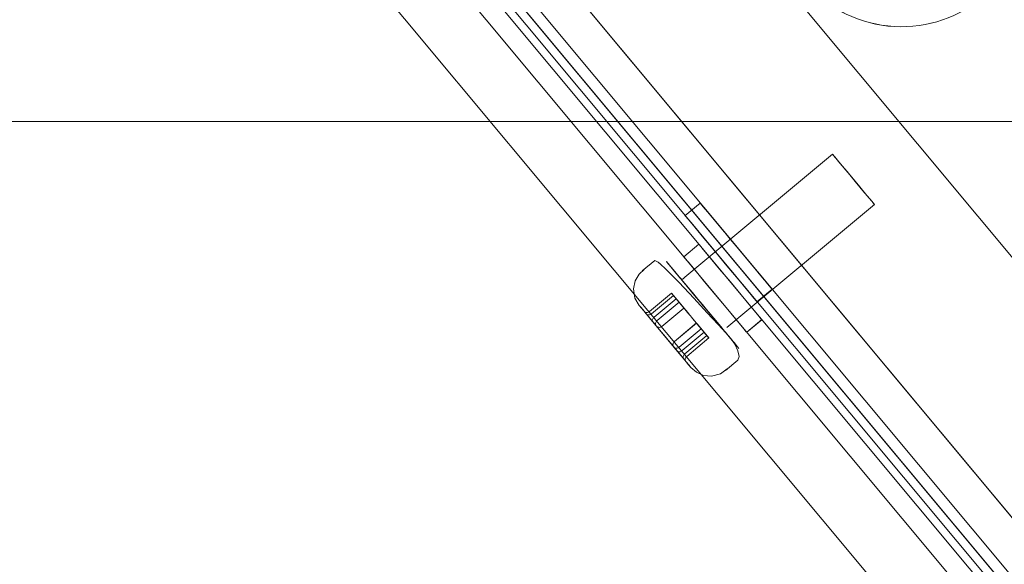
# Model space of a CAD drawing. Header units: millimetres. Extents: x -125266 to 274256, y -711690 to -301689.
# Tile 44 of 256: x -53425 to -53365, y -361015 to -360981. Entities that reach past the tile are written whole.
import ezdxf

# ---------------------------------------------------------------- set-up
doc = ezdxf.new("R2010")
doc.units = ezdxf.units.MM
doc.linetypes.add('CONTINOUS', pattern=[0])
for name, color, linetype, lineweight in [('AD Wall', 8, 'Continuous', 15), ('ARCH', 7, 'Continuous', 0), ('Equipment', 8, 'Continuous', 0), ('HVAC', 170, 'Continuous', 5), ('MEPTEK HVAC-Kitchen Fresh Air Duct', 3, 'Continuous', 30), ('MEPTEK-TEXT1', 7, 'Continuous', 30), ('P-PIPE', 3, 'Continuous', 9)]:
    doc.layers.add(name, color=color, linetype=linetype, lineweight=lineweight)
doc.layers.add('Light Equipment', color=8, linetype='Continuous')
doc.styles.get("Standard").update_dxf_attribs({"font": 'ARIALN.TTF'})
doc.styles.add('Times New Roman', font='times.ttf', dxfattribs={"height": 150})
doc.dimstyles.new('ARA-125', dxfattribs={"dimtxt": 200, "dimasz": 75, "dimexe": 0, "dimexo": 75, "dimgap": 7.5, "dimtad": 0, "dimdec": 0, "dimrnd": 5, "dimdsep": 46, "dimtxsty": 'Times New Roman', "dimblk": 'ARCHTICK', "dimcen": 56.25, "dimdle": 56.25, "dimclrd": 256, "dimclre": 256, "dimclrt": 256, "dimazin": 3, "dimtfac": 1, "dimtdec": 0, "dimtix": 1, "dimtmove": 1, "dimatfit": 3, "dimfxl": 0, "dimtolj": 1, "dimlwd": -1, "dimlwe": 0, "dimarcsym": 0})
pattern_1 = [(22.867872, (419150.544, -703283.92), (-30.845707, 73.1364), [])]

# ---------------------------------------------------------------- blocks, each defined once
blk = doc.blocks.new('A$Cf0359734')
at = {"layer": 'Equipment', "extrusion": (0, 0, -1), "elevation": -15}
for points in [[(-610.078, 1224.798, -3.802846), (-1131.035, 947.449, 3.802846)], [(-563.585, 1106.137, -3.146449), (-1057.949, 842.946, 3.146449)], [(-577.362, 312.688, -2.242091), (-587.543, 307.268, 2.242091)]]:
    blk.add_lwpolyline(points, format="xyb", close=True, dxfattribs=at)
for points in [[(-1077.22, 914.233), (-1087.359, 908.836), (-1091.168, 906.808, 3.626728), (-598.019, 1169.352)], [(-597.218, 1169.311, -3.616317), (-1091.58, 906.121), (-1091.532, 906.208), (-1091.475, 906.293), (-1091.426, 906.38), (-1091.369, 906.465), (-1091.32, 906.552), (-1091.272, 906.639), (-1091.215, 906.724), (-1091.168, 906.808), (-598.022, 1169.351)], [(-597.218, 1169.31, -3.616317), (-1091.582, 906.12, 3.616317), (-597.219, 1169.312)], [(-591.722, 1158.988, -3.538831), (-1086.084, 895.795), (-1084.554, 898.384), (-1083.015, 900.956), (-1081.455, 903.526), (-1079.889, 906.086), (-1078.304, 908.635), (-1076.703, 911.179)], [(-591.722, 1158.987, -3.538831), (-1086.084, 895.797), (-1091.774, 906.486), (-1091.58, 906.121), (-1086.084, 895.797), (-1084.559, 898.382), (-1083.015, 900.957), (-1081.46, 903.525), (-1079.888, 906.087), (-1078.303, 908.636), (-1076.702, 911.181)], [(-599.158, 1041.719, -0.011713), (-984.646, 836.489), (-990.409, 833.326), (-995.883, 829.759), (-1000.962, 825.886), (-1005.713, 821.665), (-1011.224, 815.871), (-1016.164, 809.592), (-1020.378, 803.047), (-1023.979, 796.101), (-1025.529, 792.694), (-1080.437, 895.526, 3.572618), (-594.649, 1154.151, -3.572618), (-1080.436, 895.526, 3.572618), (-594.65, 1154.151, -3.572618), (-1080.31, 895.593), (-1031.842, 804.552), (-1031.857, 804.516), (-1031.842, 804.552)], [(-546.271, 1063.035, -2.890001), (-1031.776, 804.429), (-1025.527, 792.692)]]:
    blk.add_lwpolyline(points, format="xyb", dxfattribs=at)
for points in [[(-288.208, 537.808), (-245.91, 458.357), (-697.898, 217.725)], [(-695.079, 212.429), (-243.09, 453.06), (-245.909, 458.355), (-243.09, 453.06)], [(-740.196, 297.177), (-697.897, 217.726), (-692.603, 220.544), (-697.897, 217.726), (-245.909, 458.357)], [(-694.774, 226.756), (-694.453, 226.153), (-694.142, 225.57), (-693.858, 225.036), (-693.61, 224.57), (-693.404, 224.183), (-693.252, 223.897), (-693.159, 223.723), (-693.128, 223.664), (-253.501, 457.714)], [(-252.091, 455.066), (-691.718, 221.016), (-691.777, 221.127), (-691.952, 221.455), (-692.233, 221.984), (-692.611, 222.694), (-693.076, 223.567), (-693.603, 224.557), (-694.175, 225.632), (-694.773, 226.755)], [(-687.831, 226.484), (-258.794, 454.897)], [(-243.089, 453.061), (-695.078, 212.43), (-697.896, 217.724), (-695.078, 212.43)], [(-683.994, 224.535), (-258.086, 451.283)], [(-257.384, 452.248), (-686.421, 223.835), (-687.454, 223.286), (-688.449, 222.756), (-689.365, 222.268), (-690.164, 221.843), (-690.826, 221.49), (-691.313, 221.231), (-691.615, 221.07), (-691.716, 221.017)], [(-258.65, 452.342), (-684.559, 225.595), (-683.995, 224.536)], [(-258.65, 452.342), (-684.559, 225.595)], [(-257.206, 451.21), (-256.642, 450.151), (-686.437, 221.335), (-256.642, 450.151)], [(-684.558, 225.594), (-683.995, 224.535), (-258.086, 451.283)], [(-581.962, 289.418), (-576.441, 279.046)], [(-579.972, 277.165), (-585.493, 287.537)], [(-575.6, 283.603), (-575.037, 282.544)], [(-576.474, 281.237), (-575.91, 280.178)], [(-581.083, 279.324), (-581.647, 280.383)], [(-574.353, 279.307), (-573.882, 278.423)], [(-574.664, 279.258), (-574.584, 279.287), (-574.351, 279.309)], [(-580.422, 276.643), (-580.027, 276.846), (-579.404, 277.144), (-578.524, 277.558), (-577.421, 278.077), (-576.238, 278.612), (-575.227, 279.049), (-574.666, 279.259)], [(-579.604, 277.078), (-579.186, 277.301), (-578.529, 277.651), (-578.116, 277.871), (-577.666, 278.11), (-577.216, 278.35), (-576.803, 278.57), (-576.47, 278.747), (-576.242, 278.868), (-576.126, 278.93), (-576.104, 278.942), (-576.274, 278.851), (-576.576, 278.691)], [(-576.44, 279.045), (-576.37, 278.913), (-576.35, 278.889), (-576.323, 278.877), (-576.32, 278.871), (-576.307, 278.872), (-576.302, 278.874), (-576.294, 278.872), (-576.285, 278.869), (-576.275, 278.875), (-576.256, 278.878), (-576.206, 278.898), (-576.16, 278.916), (-576.115, 278.933), (-576.142, 278.919)], [(-573.96, 278.553), (-573.773, 278.163), (-573.71, 277.701), (-573.792, 277.216), (-574.085, 276.72), (-574.503, 276.395)], [(-576.573, 278.692), (-576.992, 278.469), (-577.648, 278.12), (-578.061, 277.9), (-578.511, 277.66), (-578.961, 277.421), (-579.374, 277.201), (-579.708, 277.023), (-579.935, 276.902), (-580.052, 276.84), (-580.073, 276.829), (-579.904, 276.919), (-579.602, 277.08)], [(-581.207, 277.358), (-581.77, 278.417)], [(-576.441, 277.629), (-576.038, 277.843), (-575.215, 276.297)], [(-575.389, 276.205), (-576.212, 277.751), (-577.038, 277.311)], [(-577.412, 277.112), (-576.438, 277.631), (-575.615, 276.085)], [(-577.014, 277.324), (-576.215, 277.749), (-576.04, 277.842)], [(-576.684, 277.5), (-576.213, 277.75)], [(-575.862, 275.955), (-576.685, 277.501)], [(-576.27, 275.737), (-577.093, 277.283)], [(-577.512, 277.059), (-576.686, 277.499)], [(-577.04, 277.31), (-577.067, 277.296), (-577.083, 277.287), (-577.093, 277.282), (-577.083, 277.287), (-577.067, 277.296), (-577.046, 277.307), (-577.014, 277.324)], [(-577.414, 277.111), (-577.451, 277.091), (-577.488, 277.071), (-577.531, 277.049), (-577.573, 277.026), (-577.615, 277.004), (-577.658, 276.981), (-577.695, 276.961), (-577.727, 276.945)], [(-577.823, 276.893), (-577.786, 276.913), (-577.749, 276.933), (-577.706, 276.955), (-577.664, 276.978), (-577.622, 277), (-577.579, 277.023), (-577.542, 277.043), (-577.511, 277.06)], [(-575.018, 276.121), (-574.69, 276.295), (-574.505, 276.394), (-574.526, 276.383), (-574.653, 276.315), (-574.907, 276.18), (-575.273, 275.985), (-575.723, 275.746), (-576.22, 275.481), (-576.707, 275.222), (-577.163, 274.979), (-577.877, 274.599), (-578.338, 274.353)], [(-578.144, 276.722), (-577.321, 275.176)], [(-578.8, 276.375), (-577.977, 274.829), (-577.949, 274.789), (-577.921, 274.75), (-577.885, 274.721), (-577.853, 274.698), (-577.814, 274.677), (-577.777, 274.67), (-577.745, 274.674), (-577.715, 274.682)], [(-577.725, 276.945), (-578.551, 276.506)], [(-579.024, 276.254), (-578.553, 276.505), (-577.73, 274.959)], [(-578.799, 276.373), (-577.825, 276.892)], [(-578.197, 276.694), (-578.17, 276.708), (-578.154, 276.717), (-578.144, 276.722), (-578.154, 276.717), (-578.17, 276.708), (-578.191, 276.697), (-578.223, 276.68)], [(-579.024, 276.254), (-578.198, 276.693)], [(-578.223, 276.68), (-579.197, 276.162)], [(-579.199, 276.161), (-578.802, 276.372)], [(-581.354, 275.58), (-581.335, 275.801), (-581.128, 276.101), (-580.806, 276.402), (-580.423, 276.64)], [(-574.955, 276.154), (-574.985, 276.145), (-575.017, 276.142), (-575.055, 276.149), (-575.09, 276.164), (-575.123, 276.187), (-575.161, 276.221), (-575.189, 276.261), (-575.217, 276.3)], [(-576.273, 275.738), (-576.245, 275.699), (-576.212, 275.662), (-576.168, 275.631), (-576.12, 275.616), (-576.074, 275.606), (-576.025, 275.605), (-575.977, 275.617), (-575.932, 275.634), (-574.958, 276.153)], [(-574.958, 276.153), (-575.641, 275.789), (-576.615, 275.271)], [(-578.338, 274.353), (-578.667, 274.178), (-578.688, 274.167), (-578.852, 274.08), (-578.831, 274.091), (-578.704, 274.159), (-578.45, 274.294), (-578.084, 274.488), (-577.634, 274.728), (-577.137, 274.993), (-576.65, 275.252), (-576.194, 275.495), (-575.48, 275.875), (-575.019, 276.12)], [(-575.103, 276.076), (-575.913, 275.645), (-575.884, 275.667), (-575.858, 275.694), (-575.837, 275.732), (-575.83, 275.77), (-575.826, 275.813), (-575.832, 275.864), (-575.844, 275.912), (-575.862, 275.957)], [(-575.93, 275.635), (-575.104, 276.075), (-575.139, 276.063), (-575.176, 276.057), (-575.219, 276.061), (-575.254, 276.077), (-575.293, 276.097), (-575.331, 276.131), (-575.364, 276.168), (-575.392, 276.207)], [(-575.615, 276.086), (-575.598, 276.04), (-575.581, 275.995), (-575.577, 275.95), (-575.576, 275.91), (-575.58, 275.867), (-575.595, 275.831), (-575.616, 275.807), (-575.64, 275.787)], [(-579.025, 276.255), (-578.202, 274.709), (-578.184, 274.664), (-578.167, 274.618), (-578.163, 274.573), (-578.168, 274.53), (-578.177, 274.484), (-578.198, 274.446), (-578.224, 274.418), (-578.253, 274.396)], [(-578.376, 274.616), (-579.199, 276.162)], [(-576.74, 275.204), (-575.914, 275.644)], [(-576.617, 275.269), (-577.443, 274.83)], [(-578.4, 274.32), (-577.717, 274.684), (-576.743, 275.203)], [(-577.322, 275.177), (-577.304, 275.132), (-577.293, 275.084), (-577.294, 275.036), (-577.304, 274.99), (-577.324, 274.938), (-577.349, 274.897), (-577.386, 274.864), (-577.426, 274.837)], [(-580.883, 274.697), (-581.354, 275.581)], [(-577.425, 274.839), (-578.399, 274.321)], [(-577.443, 274.83), (-578.253, 274.399), (-577.427, 274.838)], [(-577.445, 274.829), (-577.479, 274.817), (-577.517, 274.811), (-577.56, 274.815), (-577.595, 274.83), (-577.633, 274.851), (-577.672, 274.885), (-577.705, 274.922), (-577.733, 274.961)], [(-578.401, 274.32), (-578.378, 274.339), (-578.357, 274.364), (-578.342, 274.399), (-578.335, 274.437), (-578.336, 274.477), (-578.342, 274.528), (-578.36, 274.573), (-578.377, 274.618)], [(-578.855, 274.078), (-579.277, 273.928), (-579.755, 273.918), (-580.231, 274.059), (-580.677, 274.399), (-580.948, 274.832)]]:
    blk.add_lwpolyline(points, dxfattribs=at)
for points in [[(-676.784, 243.922), (-280.767, 454.755)], [(-687.001, 222.394), (-257.206, 451.21)], [(-582.158, 289.314), (-582.587, 289.085), (-583.19, 288.764), (-583.873, 288.4), (-584.535, 288.048), (-585.075, 287.761), (-585.408, 287.583), (-585.493, 287.538), (-585.488, 287.541), (-585.297, 287.642), (-584.868, 287.87), (-584.265, 288.192), (-583.582, 288.555), (-582.92, 288.908), (-582.38, 289.195), (-582.047, 289.373), (-581.962, 289.418), (-581.967, 289.415)], [(-578.624, 281.993), (-577.644, 282.514), (-576.766, 282.982), (-576.093, 283.34), (-575.691, 283.555), (-575.611, 283.597), (-575.855, 283.467), (-576.4, 283.177), (-577.184, 282.76), (-578.126, 282.258), (-579.122, 281.728), (-580.064, 281.226), (-580.847, 280.809), (-581.393, 280.519), (-581.636, 280.389), (-581.557, 280.432), (-581.155, 280.646), (-580.482, 281.004), (-579.603, 281.472)], [(-578.06, 280.933), (-577.08, 281.455), (-576.201, 281.923), (-575.529, 282.281), (-575.127, 282.495), (-575.047, 282.537), (-575.291, 282.408), (-575.836, 282.117), (-576.62, 281.7), (-577.562, 281.198), (-578.557, 280.669), (-579.5, 280.167), (-580.283, 279.75), (-580.829, 279.459), (-581.072, 279.33), (-580.993, 279.372), (-580.59, 279.586), (-579.918, 279.944), (-579.039, 280.412)], [(-579.122, 279.827), (-578.217, 280.309), (-577.418, 280.734), (-576.83, 281.047), (-576.512, 281.216), (-576.83, 281.047), (-577.418, 280.734), (-578.217, 280.309), (-579.122, 279.827), (-580.028, 279.345), (-580.827, 278.919), (-581.415, 278.606), (-581.733, 278.437), (-581.415, 278.606), (-580.827, 278.919), (-580.028, 279.345)], [(-578.559, 278.768), (-577.653, 279.25), (-576.854, 279.675), (-576.266, 279.988), (-575.948, 280.157), (-576.266, 279.988), (-576.854, 279.675), (-577.653, 279.25), (-578.559, 278.768), (-579.464, 278.286), (-580.263, 277.86), (-580.851, 277.547), (-581.169, 277.378), (-580.851, 277.547), (-580.263, 277.86), (-579.464, 278.286)], [(-575.752, 279.129), (-576.404, 278.782), (-577.409, 278.247), (-578.045, 277.909), (-578.733, 277.542), (-579.432, 277.17), (-580.067, 276.832), (-580.581, 276.558), (-580.729, 276.48), (-580.93, 276.372), (-581.11, 276.277), (-581.142, 276.26), (-580.882, 276.398), (-580.422, 276.643), (-579.776, 276.987), (-578.77, 277.522), (-578.135, 277.861), (-577.441, 278.23), (-576.748, 278.599), (-576.112, 278.937), (-575.599, 279.211), (-575.244, 279.4), (-575.064, 279.495), (-575.038, 279.51), (-575.297, 279.371)]]:
    blk.add_lwpolyline(points, close=True, dxfattribs=at)
at = {"layer": 'Equipment', "extrusion": (0, 0, -1)}
for centre, radius, start, end in [((-625.132, 625.132, -15), 625.132, 145.142558, 90.917696), ((-624.647, 624.948, -15), 545.055, 148.86045, 87.1998), ((-624.649, 624.946, -15), 545.055, 148.86045, 87.1998), ((-624.649, 624.946, -15), 545.055, 148.86045, 87.1998), ((-624.649, 624.946, -15), 545.055, 148.86045, 87.1998), ((-624.648, 624.948, -15), 535.053, 147.01591, 89.04434), ((-624.648, 624.948, -15), 535.053, 147.01591, 89.04434)]:
    blk.add_arc(centre, radius, start, end, dxfattribs=at)
blk = doc.blocks.new('ARCH')
at = {"layer": 'AD Wall', "lineweight": 0}
h = blk.add_hatch(dxfattribs=at)
h.set_pattern_fill('ANSI31', color=256, scale=25, angle=-22.13213)
h.set_pattern_definition(pattern_1)
edge = h.paths.add_edge_path()
edge.add_arc((-53209.777, -360694.998), 761.132, 66.950176, 372.725314)
edge.add_line((-52467.341, -360527.338), (-52564.885, -360549.366))
edge.add_arc((-53209.777, -360694.998), 661.132, -293.049824, 12.725314, ccw=False)
edge.add_line((-52950.923, -360086.648), (-52911.77, -359994.631))
h = blk.add_hatch(dxfattribs=at)
h.set_pattern_fill('ANSI31', color=256, scale=25, angle=-22.13213)
h.set_pattern_definition(pattern_1)
edge = h.paths.add_edge_path()
edge.add_arc((-53209.777, -360694.998), 761.132, 66.950176, 372.725314)
edge.add_line((-52467.341, -360527.338), (-52564.885, -360549.366))
edge.add_arc((-53209.777, -360694.998), 661.132, -293.049824, 12.725314, ccw=False)
edge.add_line((-52950.923, -360086.648), (-52911.77, -359994.631))
at = {"layer": 'AD Wall', "lineweight": 0, "extrusion": (0, 0, -1)}
for radius in [761.132, 761.132, 661.132, 661.132]:
    blk.add_arc((53209.777, -360694.998, -5.049), radius, 167.274686, 113.049824, dxfattribs=at)
at = {"layer": 'Light Equipment', "lineweight": 0, "extrusion": (0, 0, -1), "elevation": -5.049}
for points in [[(52997.285, -360133.855, -3.802846), (52619.203, -360587.036, 3.802846)], [(53085.056, -360226.257, -3.146449), (52726.274, -360656.304, 3.146449)], [(53371.221, -360966.433, -2.242091), (53363.833, -360975.289, 2.242091)]]:
    blk.add_lwpolyline(points, format="xyb", close=True, dxfattribs=at)
for points in [[(52681.566, -360597.53), (52674.208, -360606.349), (52671.443, -360609.663, 3.626728), (53029.343, -360180.672)], [(53030.101, -360180.409, -3.616317), (52671.32, -360610.454), (52671.332, -360610.355), (52671.353, -360610.255), (52671.365, -360610.156), (52671.386, -360610.056), (52671.399, -360609.957), (52671.411, -360609.858), (52671.432, -360609.758), (52671.443, -360609.663), (53029.342, -360180.674)], [(53030.101, -360180.41, -3.616317), (52671.318, -360610.456, 3.616317), (53030.101, -360180.408)], [(53039.081, -360187.901, -3.538831), (52680.301, -360617.948), (52680.744, -360614.974), (52681.2, -360612.012), (52681.677, -360609.043), (52682.163, -360606.082), (52682.671, -360603.124), (52683.196, -360600.164)], [(53039.082, -360187.901, -3.538831), (52680.301, -360617.947), (52671.003, -360610.189), (52671.321, -360610.454), (52680.301, -360617.947), (52680.74, -360614.977), (52681.2, -360612.01), (52681.673, -360609.046), (52682.163, -360606.081), (52682.671, -360603.122), (52683.196, -360600.162)], [(53076.373, -360299.33, -0.011713), (52796.609, -360634.668), (52792.462, -360639.77), (52788.735, -360645.136), (52785.489, -360650.637), (52782.678, -360656.337), (52779.757, -360663.781), (52777.546, -360671.458), (52776.108, -360679.109), (52775.39, -360686.899), (52775.238, -360690.639), (52685.634, -360616.071, 3.572618), (53038.192, -360193.484, -3.572618), (52685.634, -360616.07, 3.572618), (53038.191, -360193.484, -3.572618), (52685.726, -360615.961), (52764.922, -360682.033), (52764.921, -360682.072), (52764.922, -360682.033)], [(53117.333, -360259.66, -2.890001), (52765.029, -360682.122), (52775.24, -360690.64)]]:
    blk.add_lwpolyline(points, format="xyb", dxfattribs=at)
for points in [[(53554.257, -360648.964), (53623.372, -360706.625), (53295.343, -361099.81)], [(53299.951, -361103.654), (53627.979, -360710.469), (53623.374, -360706.626), (53627.979, -360710.469)], [(53226.23, -361042.148), (53295.344, -361099.809), (53299.187, -361095.204), (53295.344, -361099.809), (53623.373, -360706.624)], [(53294.835, -361090.267), (53295.36, -361090.705), (53295.867, -361091.128), (53296.332, -361091.516), (53296.737, -361091.854), (53297.073, -361092.135), (53297.322, -361092.342), (53297.474, -361092.469), (53297.525, -361092.511), (53616.581, -360710.08)], [(53627.98, -360710.468), (53299.951, -361103.653), (53295.346, -361099.81), (53299.951, -361103.653)], [(53618.886, -360712.002), (53299.829, -361094.433), (53299.732, -361094.353), (53299.447, -361094.115), (53298.986, -361093.73), (53298.369, -361093.215), (53297.609, -361092.581), (53296.748, -361091.863), (53295.813, -361091.083), (53294.837, -361090.268)], [(53301.369, -361087.904), (53612.741, -360714.684)], [(53615.045, -360716.606), (53303.673, -361089.826), (53302.924, -361090.724), (53302.201, -361091.59), (53301.536, -361092.387), (53300.956, -361093.082), (53300.476, -361093.658), (53300.123, -361094.082), (53299.904, -361094.344), (53299.831, -361094.432)], [(53613.837, -360716.996), (53304.735, -361087.494), (53305.656, -361088.263)], [(53613.837, -360716.996), (53304.735, -361087.494)], [(53615.601, -360717.501), (53616.522, -360718.269), (53304.6, -361092.148), (53616.522, -360718.269)], [(53305.657, -361088.263), (53614.758, -360717.765)], [(53304.736, -361087.495), (53305.657, -361088.263), (53614.758, -360717.765)], [(53375.727, -360989.722), (53384.749, -360997.249)], [(53383.811, -360992.711), (53384.732, -360993.48)], [(53382.187, -361000.321), (53373.165, -360992.794)], [(53383.893, -360995.232), (53384.814, -360996.001)], [(53386.585, -360996.221), (53387.354, -360996.862)], [(53386.316, -360996.383), (53386.379, -360996.327), (53386.586, -360996.218)], [(53387.233, -360996.771), (53387.553, -360997.062), (53387.786, -360997.467), (53387.893, -360997.947), (53387.808, -360998.516), (53387.543, -360998.975)], [(53381.967, -361000.975), (53382.256, -361000.638), (53382.721, -361000.127), (53383.38, -360999.412), (53384.206, -360998.516), (53385.101, -360997.575), (53385.873, -360996.789), (53386.313, -360996.383)], [(53382.561, -361000.263), (53382.864, -360999.899), (53383.341, -360999.328), (53383.64, -360998.969), (53383.967, -360998.578), (53384.293, -360998.186), (53384.593, -360997.827), (53384.835, -360997.537), (53385, -360997.339), (53385.085, -360997.237), (53385.1, -360997.219), (53384.977, -360997.366), (53384.758, -360997.629)], [(53384.75, -360997.25), (53384.865, -360997.346), (53384.892, -360997.36), (53384.922, -360997.362), (53384.927, -360997.366), (53384.939, -360997.36), (53384.943, -360997.356), (53384.951, -360997.355), (53384.96, -360997.354), (53384.967, -360997.345), (53384.984, -360997.335), (53385.023, -360997.297), (53385.058, -360997.264), (53385.094, -360997.231), (53385.074, -360997.254)], [(53384.76, -360997.627), (53384.456, -360997.991), (53383.98, -360998.562), (53383.68, -360998.921), (53383.354, -360999.313), (53383.027, -360999.704), (53382.727, -361000.063), (53382.485, -361000.354), (53382.32, -361000.552), (53382.236, -361000.653), (53382.22, -361000.671), (53382.343, -361000.524), (53382.562, -361000.261)], [(53380.344, -360998.741), (53379.423, -360997.972)], [(53385.283, -360998.561), (53385.575, -360998.211), (53386.92, -360999.333)], [(53386.794, -360999.485), (53385.449, -360998.363), (53384.85, -360999.081)], [(53384.578, -360999.406), (53385.285, -360998.559), (53386.63, -360999.681)], [(53384.867, -360999.061), (53385.447, -360998.365), (53385.574, -360998.213)], [(53385.107, -360998.773), (53385.449, -360998.363)], [(53387.169, -360999.423), (53387.407, -360999.137), (53387.542, -360998.976), (53387.526, -360998.995), (53387.434, -360999.105), (53387.25, -360999.326), (53386.985, -360999.644), (53386.658, -361000.035), (53386.297, -361000.468), (53385.943, -361000.892), (53385.613, -361001.288), (53385.094, -361001.91), (53384.76, -361002.311)], [(53387.215, -360999.368), (53387.191, -360999.387), (53387.163, -360999.403), (53387.125, -360999.41), (53387.086, -360999.41), (53387.047, -360999.4), (53386.999, -360999.383), (53386.958, -360999.357), (53386.918, -360999.331)], [(53386.151, -361000.25), (53386.192, -361000.276), (53386.236, -361000.298), (53386.288, -361000.31), (53386.339, -361000.305), (53386.385, -361000.297), (53386.431, -361000.28), (53386.471, -361000.251), (53386.506, -361000.218), (53387.213, -360999.37)], [(53387.213, -360999.37), (53386.718, -360999.964), (53386.011, -361000.812)], [(53386.451, -360999.894), (53385.106, -360998.772)], [(53386.154, -361000.25), (53384.81, -360999.128)], [(53384.506, -360999.493), (53385.105, -360998.775)], [(53384.848, -360999.083), (53384.829, -360999.106), (53384.817, -360999.12), (53384.81, -360999.129), (53384.817, -360999.12), (53384.829, -360999.106), (53384.844, -360999.088), (53384.867, -360999.06)], [(53384.76, -361002.311), (53384.521, -361002.597), (53384.506, -361002.615), (53384.387, -361002.758), (53384.402, -361002.739), (53384.494, -361002.629), (53384.679, -361002.408), (53384.944, -361002.09), (53385.271, -361001.699), (53385.632, -361001.266), (53385.985, -361000.842), (53386.316, -361000.446), (53386.834, -360999.824), (53387.169, -360999.423)], [(53387.108, -360999.496), (53386.52, -361000.201), (53386.539, -361000.169), (53386.552, -361000.134), (53386.557, -361000.091), (53386.549, -361000.053), (53386.537, -361000.012), (53386.512, -360999.967), (53386.483, -360999.927), (53386.45, -360999.892)], [(53386.507, -361000.216), (53387.107, -360999.498), (53387.079, -360999.521), (53387.047, -360999.541), (53387.005, -360999.554), (53386.967, -360999.553), (53386.924, -360999.548), (53386.876, -360999.531), (53386.831, -360999.51), (53386.79, -360999.484)], [(53386.629, -360999.68), (53386.662, -360999.716), (53386.695, -360999.751), (53386.716, -360999.792), (53386.732, -360999.829), (53386.744, -360999.87), (53386.744, -360999.908), (53386.734, -360999.939), (53386.719, -360999.966)], [(53384.577, -360999.408), (53384.55, -360999.441), (53384.523, -360999.473), (53384.492, -360999.51), (53384.462, -360999.547), (53384.431, -360999.583), (53384.4, -360999.62), (53384.373, -360999.652), (53384.35, -360999.68)], [(53384.28, -360999.764), (53384.307, -360999.732), (53384.334, -360999.699), (53384.365, -360999.663), (53384.395, -360999.626), (53384.426, -360999.589), (53384.457, -360999.552), (53384.484, -360999.52), (53384.507, -360999.492)], [(53384.351, -360999.679), (53383.752, -361000.397)], [(53383.572, -361000.613), (53384.279, -360999.766)], [(53380.971, -361000.608), (53380.05, -360999.84)], [(53385.92, -361000.921), (53386.519, -361000.202)], [(53384.047, -361000.043), (53385.392, -361001.165)], [(53383.408, -361000.809), (53383.75, -361000.399), (53385.095, -361001.521)], [(53384.009, -361000.089), (53384.028, -361000.066), (53384.04, -361000.052), (53384.047, -361000.043), (53384.04, -361000.052), (53384.028, -361000.066), (53384.013, -361000.084), (53383.99, -361000.112)], [(53383.408, -361000.809), (53384.008, -361000.09)], [(53383.99, -361000.112), (53383.283, -361000.959)], [(53386.009, -361000.814), (53385.409, -361001.532)], [(53384.715, -361002.364), (53385.211, -361001.77), (53385.918, -361000.923)], [(53385.391, -361001.165), (53385.424, -361001.2), (53385.453, -361001.24), (53385.47, -361001.285), (53385.478, -361001.331), (53385.479, -361001.387), (53385.471, -361001.434), (53385.449, -361001.479), (53385.423, -361001.519)], [(53383.571, -361000.612), (53384.916, -361001.734), (53384.956, -361001.76), (53384.997, -361001.787), (53385.041, -361001.8), (53385.08, -361001.809), (53385.123, -361001.814), (53385.16, -361001.806), (53385.189, -361001.791), (53385.213, -361001.771)], [(53383.407, -361000.808), (53384.752, -361001.93), (53384.785, -361001.965), (53384.818, -361002.001), (53384.839, -361002.041), (53384.851, -361002.083), (53384.86, -361002.129), (53384.855, -361002.172), (53384.841, -361002.207), (53384.823, -361002.239)], [(53384.625, -361002.082), (53383.281, -361000.96)], [(53383.282, -361000.961), (53383.57, -361000.615)], [(53381.504, -361002.31), (53381.438, -361002.099), (53381.517, -361001.743), (53381.702, -361001.343), (53381.967, -361000.978)], [(53385.422, -361001.517), (53384.715, -361002.364)], [(53385.41, -361001.532), (53384.822, -361002.236), (53385.421, -361001.518)], [(53385.408, -361001.534), (53385.38, -361001.557), (53385.348, -361001.577), (53385.307, -361001.59), (53385.268, -361001.589), (53385.225, -361001.584), (53385.177, -361001.567), (53385.132, -361001.546), (53385.092, -361001.52)], [(53384.714, -361002.366), (53384.728, -361002.339), (53384.738, -361002.308), (53384.739, -361002.27), (53384.732, -361002.232), (53384.715, -361002.195), (53384.69, -361002.151), (53384.657, -361002.116), (53384.624, -361002.08)], [(53382.273, -361002.951), (53381.503, -361002.31)], [(53384.385, -361002.76), (53384.05, -361003.059), (53383.611, -361003.247), (53383.117, -361003.296), (53382.576, -361003.149), (53382.162, -361002.85)]]:
    blk.add_lwpolyline(points, dxfattribs=at)
for points in [[(53303.679, -361091.379), (53615.6, -360717.501)], [(53305.032, -361067.589), (53592.44, -360723.093)], [(53375.585, -360989.892), (53375.274, -360990.265), (53374.836, -360990.79), (53374.341, -360991.384), (53373.86, -360991.96), (53373.468, -360992.429), (53373.226, -360992.72), (53373.165, -360992.793), (53373.169, -360992.789), (53373.307, -360992.623), (53373.618, -360992.25), (53374.056, -360991.725), (53374.552, -360991.131), (53375.032, -360990.555), (53375.424, -360990.085), (53375.666, -360989.795), (53375.728, -360989.721), (53375.724, -360989.726)], [(53381.617, -360995.342), (53382.328, -360994.49), (53382.966, -360993.725), (53383.454, -360993.14), (53383.746, -360992.79), (53383.803, -360992.721), (53383.626, -360992.933), (53383.231, -360993.407), (53382.662, -360994.089), (53381.978, -360994.909), (53381.256, -360995.775), (53380.572, -360996.594), (53380.003, -360997.276), (53379.607, -360997.75), (53379.431, -360997.962), (53379.488, -360997.893), (53379.78, -360997.543), (53380.268, -360996.958), (53380.906, -360996.194)], [(53382.539, -360996.111), (53383.249, -360995.259), (53383.887, -360994.494), (53384.375, -360993.909), (53384.667, -360993.559), (53384.725, -360993.49), (53384.548, -360993.702), (53384.152, -360994.176), (53383.584, -360994.858), (53382.9, -360995.678), (53382.177, -360996.544), (53381.494, -360997.363), (53380.925, -360998.045), (53380.529, -360998.519), (53380.352, -360998.731), (53380.41, -360998.662), (53380.702, -360998.312), (53381.19, -360997.727), (53381.828, -360996.963)], [(53381.971, -360997.536), (53382.628, -360996.748), (53383.208, -360996.053), (53383.635, -360995.542), (53383.865, -360995.265), (53383.635, -360995.542), (53383.208, -360996.053), (53382.628, -360996.748), (53381.971, -360997.536), (53381.314, -360998.324), (53380.734, -360999.019), (53380.307, -360999.53), (53380.077, -360999.807), (53380.307, -360999.53), (53380.734, -360999.019), (53381.314, -360998.324)], [(53385.356, -360996.913), (53384.883, -360997.479), (53384.153, -360998.354), (53383.692, -360998.907), (53383.193, -360999.506), (53382.685, -361000.114), (53382.224, -361000.666), (53381.852, -361001.113), (53381.744, -361001.242), (53381.598, -361001.417), (53381.467, -361001.574), (53381.444, -361001.601), (53381.633, -361001.375), (53381.967, -361000.975), (53382.436, -361000.413), (53383.166, -360999.538), (53383.627, -360998.985), (53384.13, -360998.382), (53384.633, -360997.779), (53385.095, -360997.226), (53385.467, -360996.779), (53385.725, -360996.471), (53385.855, -360996.314), (53385.875, -360996.291), (53385.686, -360996.517)], [(53382.893, -360998.305), (53383.55, -360997.517), (53384.13, -360996.822), (53384.556, -360996.311), (53384.787, -360996.034), (53384.556, -360996.311), (53384.13, -360996.822), (53383.55, -360997.517), (53382.893, -360998.305), (53382.235, -360999.092), (53381.655, -360999.788), (53381.229, -361000.299), (53380.998, -361000.575), (53381.229, -361000.299), (53381.655, -360999.788), (53382.235, -360999.092)]]:
    blk.add_lwpolyline(points, close=True, dxfattribs=at)
at = {"layer": 'Light Equipment', "lineweight": 0, "extrusion": (0, 0, -1)}
for centre, radius, start, end in [((53209.26, -360695.008, -5.049), 625.132, 167.274686, 113.049824), ((53209.779, -360694.995, -5.049), 545.055, 170.99258, 109.33193), ((53209.777, -360694.998, -5.049), 545.055, 170.99258, 109.33193), ((53209.777, -360694.998, -5.049), 545.055, 170.99258, 109.33193), ((53209.777, -360694.998, -5.049), 545.055, 170.99258, 109.33193), ((53209.778, -360694.996, -5.049), 535.053, 169.14804, 111.17647), ((53209.778, -360694.996, -5.049), 535.053, 169.14804, 111.17647)]:
    blk.add_arc(centre, radius, start, end, dxfattribs=at)
at = {"layer": 'Equipment', "rotation": 337.8678715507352}
blk.add_blockref('A$Cf0359734', (-54023.845, -361038.564, -9.95), dxfattribs=at)
blk = doc.blocks.new('A$C6072246C')
at = {"layer": 'P-PIPE', "color": 4, "lineweight": 13}
blk.add_line((-783.136, -6146.478), (-783.045, -4590.097), dxfattribs=at)
blk = doc.blocks.new('_ArchTick')
at = {"color": 0, "linetype": 'ByBlock', "const_width": 0.15}
blk.add_lwpolyline([(-0.5, -0.5), (0.5, 0.5)], dxfattribs=at)

msp = doc.modelspace()

# ---------------------------------------------------------------- block references
at = {"layer": 'ARCH'}
msp.add_blockref('ARCH', (0, 0), dxfattribs=at)
at = {"layer": 'HVAC', "rotation": 270}
msp.add_blockref('A$C6072246C', (-48213.671, -361770.81), dxfattribs=at)

# ---------------------------------------------------------------- texts
at = {"layer": 'MEPTEK-TEXT1', "char_height": 350, "attachment_point": 1}
for s, insert, width in [('{\\fCalibri|b0|i0|c0|p34;\\H1.28571x;\\C1;GENERAL GUIDELINES-HVAC :\\P\\fArial Narrow|b0|i0|c0|p34;\\H0.88889x;\\C256;\\P\\fCalibri|b0|i0|c0|p34;\\C4;DUCTING :\\H0.875x;\\P\\pi-1050,l1050,t1050;\\C256;1.^IDUCTING SHALL BE IN ACCORDANCE WITH IS 655, GALVANIZED IRON SHEET TO BE USED FOR ALL DUCTING WORKS. THERMAL INSULATION ON DUCTS SHALL BE 19 MM THICK. CLOSED CELL CLASS “O” BS 476 PART 6-7 FM APPROVED NITRILE RUBBER ELASTOMERIC INSULATION THERMAL CONDUCTIVITY 0.033 WATTS PER METER-KELVIN (W/(M.K)) AT 0°C FOR AIR CONDITIONING DUCTING. \\P2.^ITHERMAL INSULATION ON KITCHEN EXHAUST DUCTING SHALL BE 80 MM THICK ALUMINUM FOIL FACED RESIN BONDED FIBRE GLASS WOOL OF DENSITY NOT LESS THAN 48 KG/M3.\\P3.^ITHERMAL INSULATION ON FRESH AIR, SUPPLY AIR AND RETURN AIR SHALL BE 19MM THICK CLOSED CELL ANTI-MICROBIAL CLASS “O” BS 476 AND PART 6 & 7 FM APPROVED NITRILE RUBBER ELASTOMERIC INSULATION THERMAL CONDUCTIVITY 0.033 WATTS PER METER-KELVIN (W/ (M\\fArial|b0|i0|c0|p34;.\\fCalibri|b0|i0|c0|p34;K)) AT 0°C.\\P4.^IAPPROPRIATE NUMBER OF TRAP DOORS SHALL BE PROVIDED IN KITCHEN EXHAUST DUCTING FOR OIL/GREASE CLEANING PURPOSE.\\P5.^IDUCTING INSTALLATION WITH RESPECT TO FRESH AIR INTAKE, KITCHEN EXHAUST OUT FROM LOCATION UP TO LOUVERS AT FAÇADE SHALL BE IN THE SCOPE OF CONCESSIONER INCLUDING AIR WASHER, EXHAUST FAN SECTION DRY SCRUBBER ETC.\\P6.^IEACH AND EVERY KITCHEN EXHAUST HOOD SHOULD BE EQUIPPED WITH UL LISTED, WET CHEMICAL BASED, MECHANICALLY OPERATED, AUTOMATIC FIRE SUPPRESSION SYSTEM. SEPARATE DRAWING TO BE SUBMITTED FOR HOOD SUPPRESSION SYSTEM.\\P7.^ISUPPORTING OF DUCTING TO BE DONE WITH USING ANGLE 50X 50 X 5MM AND TIE ROD OF SIZE MINIMUM 10 MM DIA/ AS PER DUCT SIZE.\\P8.^IPOST COMPLETION OF ONSITE WORK, CONCESSIONAIRE HAS TO SHARE TESTING AND COMMISSIONING REPORT WITH DIAL.\\P9.^IINTEGRATION WITH FIRE ALARM SYSTEM, SO THAT AHU GET SWITCHED OFF IN CASE OF ANY FIRE INCIDENT.\\P10.^IFOR EQUIPMENT PLACEMENT STRUCTURAL DETAILS TO BE APPROVED BY STRUCTURAL CONSULTANT AND SAME TO BE SHARE WITH DIAL.\\P11.^ITRAP DOOR WITH PROPER ACCESS TO BE PROVIDED FOR FILTER AND COPPER COIL CLEANING.\\P12.^IKITCHEN VENTILATION SHALL COMPLY TO NFPA 96 GUIDELINE.}', (-102876.109, -301696.901), 28043.42879), ('{\\fCalibri|b0|i0|c0|p34;\\H1.28571x;\\C1;CHILLED WATER PIPING:-\\H0.77778x;\\P\\pi-1050,l1050,t1050;\\C256;1.^ICHILLED WATER PIPING SHALL BE CONFIRMING TO IS:1239 PART I CLASS ‘C’ HEAVY AND FITTING SHALL BE CONFORMING TO ASTM A-105,3000LBS SOCKET WELD END (UP TO 50MM) & 1S:1239 PART-II HEAVY/ASTM A-234 WPB, GR.B BUTT WELD FITTING ( ABOVE 50NB PIPE SIZE)\\P2.^IPIPING CONNECTION SHOULD BE SOCKET WELDED UP TO 50NB SIZE AND SHALL BE BUTT WELD ABOVE 50NB PIPE SIZE. PIPE FLANGES SHOULD BE CONFIRMING TO ASTM A-105 # 150 SORF AND FLANGE DIMENSION SHOULD BE IN ACCORDANCE WITH ASME/ANSI B 16.5 (150 SORF), FITTING TO FITTING WELDING IS NOT ALLOWED. NOZZLE CONNECTIONS/THREDOLETS/WELDOLETS ARE NOT ALLOWED BY PUNCTURING THE PIPE. ONLY EQUAL/UNEQUAL TEE’S SHALL BE USED FOR BRANCH CONNECTION FROM HEADER. SOCKET WELD END TEE SHOULD BE USED FOR BRANCH CONNECTION (UP-TO -50NB PIPE SIZE) W.R.T TO PRESSURE GAUGE/TEMPERATURE GAUGE/AIR VENT/DRAIN POINT ETC.\\P3.^IPOST INSTALLATION CLEARANCE BY DIAL, CHW PIPING SHALL BE TESTED @15KGF/CM2 HYDROSTATICS PRESSURE FOR 24HRS HOLD TIME AND TESTING SHOULD BE WITNESSED TO DIAL TEAM.\\P4.^ITHERMAL INSULATION ON CHW AND CONDENSATE DRAIN PIPING LINE SHALL BE 25MM THICK. CLOSED CELL ANTI-MICROBIAL CLASS “O” BS 476 AND PART 6 & 7 FM APPROVED NITRILE RUBBER ELASTOMERIC INSULATION THERMAL CONDUCTIVITY 0.033 WATTS PER METER-KELVIN (W/ (M\\fArial|b0|i0|c0|p34;⋅\\fCalibri|b0|i0|c0|p34;K)) AT 0°C.\\P5.^ICONDENSATE DRAIN PIPING SHALL BE COMPLYING TO IS 4985 CLASS 3 UPVC PIPE. SOLVENT CEMENT COMPLYING WITH ASTM D2564 SHALL BE USED FOR JOINTS.\\P6.^IFOR CEILING SUSPENDED CHILLED WATER PIPE:  PIPE SHOULD BE HANGED WITH TIE ROD OF SIZE MINIMUM 10 MM DIA.}', (-102709.024, -319968.004), 24849.35391)]:
    msp.add_mtext(s, dxfattribs=dict(at, insert=insert, width=width))

# ---------------------------------------------------------------- leaders
at = {"layer": 'MEPTEK HVAC-Kitchen Fresh Air Duct', "linetype": 'CONTINOUS', "lineweight": -2, "ltscale": 25}
msp.add_leader([(-54089.525, -360808.891), (-54089.525, -362709.219), (-53079.775, -362709.219)], dimstyle='ARA-125', override={"dimtxt": 150, "dimasz": 150}, dxfattribs=at)

doc.saveas('drawing.dxf')
